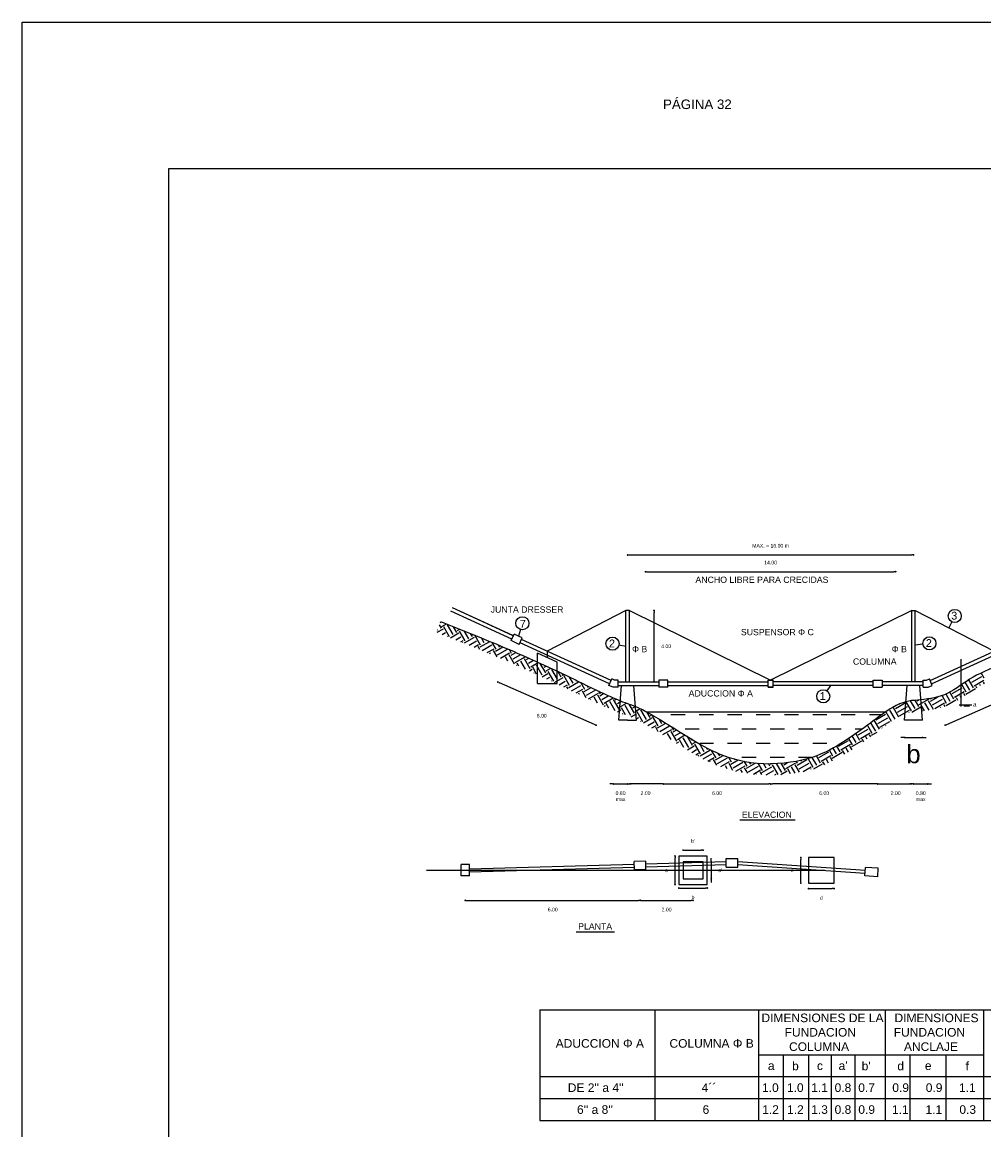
# Model space of a CAD drawing. Header units: metres. Extents: x 2644 to 4131, y 3282 to 4383.
# Tile 12 of 53: x 2880 to 2893, y 4368 to 4383. Entities that reach past the tile are written whole.
import ezdxf

# ---------------------------------------------------------------- set-up
doc = ezdxf.new("R2010")
doc.units = ezdxf.units.M
doc.layers.add('Dibujo', color=7, linetype='Continuous')
doc.styles.get("Standard").update_dxf_attribs({"font": 'arial.ttf'})
doc.dimstyles.new('gestion', dxfattribs={"dimscale": 0, "dimtxt": 0.025, "dimasz": 0.025, "dimexe": 0.02, "dimexo": 0.07, "dimgap": 0.01, "dimtad": 2, "dimtih": 1, "dimtoh": 1, "dimzin": 0, "dimdsep": 46, "dimtxsty": 'Standard', "dimblk": 'DOT', "dimcen": 0, "dimse1": 1, "dimse2": 1, "dimadec": 0, "dimazin": 0, "dimtm": 1e-09, "dimtfac": 1, "dimtix": 1, "dimtmove": 1, "dimatfit": 0, "dimldrblk": 'DOTSMALL', "dimfxl": 1, "dimtolj": 1, "dimtzin": 0, "dimarcsym": 2})

# ---------------------------------------------------------------- blocks, each defined once
blk = doc.blocks.new('_Dot')
at = {"color": 0, "linetype": 'ByBlock', "lineweight": -2}
blk.add_line((-0.5, 0), (-1, 0), dxfattribs=at)
at = {"color": 0, "linetype": 'ByBlock', "const_width": 0.5}
blk.add_lwpolyline([(-0.25, 0, 1), (0.25, 0, 1)], format="xyb", close=True, dxfattribs=at)
blk = doc.blocks.new('*D427')
at = {"color": 0, "lineweight": -2, "transparency": 16777216}
blk.add_line((2887.681, 4373.378), (2886.386, 4373.946), dxfattribs=at)
at = {"layer": 'Defpoints', "color": 0, "transparency": 16777216}
for p in [(2886.6, 4374.495), (2886.363, 4373.956), (2887.94, 4373.908)]:
    blk.add_point(p, dxfattribs=at)
at = {"color": 0, "lineweight": -2, "transparency": 16777216, "xscale": 0.025, "yscale": 0.025, "zscale": 0.025}
for p, rotation in [((2886.363, 4373.956), 156.3252621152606), ((2887.703, 4373.368), 336.3252621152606)]:
    blk.add_blockref('_Dot', p, dxfattribs=dict(at, rotation=rotation))
at = {"color": 0, "transparency": 16777216, "insert": (2886.961, 4373.496), "char_height": 0.05, "attachment_point": 5}
blk.add_mtext('\\A1;6.00', dxfattribs=at)
blk = doc.blocks.new('_DotSmall')
at = {"color": 0, "linetype": 'ByBlock', "const_width": 0.5}
blk.add_lwpolyline([(-0.0625, 0, 1), (0.0625, 0, 1)], format="xyb", close=True, dxfattribs=at)
blk = doc.blocks.new('*D428')
at = {"color": 0, "lineweight": -2, "transparency": 16777216}
blk.add_line((2888.495, 4373.982), (2888.495, 4374.907), dxfattribs=at)
at = {"layer": 'Defpoints', "color": 0, "transparency": 16777216}
for p in [(2888.16, 4374.932), (2888.495, 4374.932), (2888.16, 4373.957)]:
    blk.add_point(p, dxfattribs=at)
at = {"color": 0, "lineweight": -2, "transparency": 16777216, "xscale": 0.025, "yscale": 0.025, "zscale": 0.025}
for p, rotation in [((2888.495, 4374.932), 90), ((2888.495, 4373.957), 270)]:
    blk.add_blockref('_Dot', p, dxfattribs=dict(at, rotation=rotation))
at = {"color": 0, "transparency": 16777216, "insert": (2888.661, 4374.444), "char_height": 0.05, "attachment_point": 5}
blk.add_mtext('\\A1;4.00', dxfattribs=at)
blk = doc.blocks.new('*D656')
at = {"color": 0, "lineweight": -2, "transparency": 16777216}
blk.add_line((2888.648, 4372.564), (2890.062, 4372.564), dxfattribs=at)
at = {"layer": 'Defpoints', "color": 0, "transparency": 16777216}
for p in [(2888.623, 4373.884), (2890.087, 4373.884), (2890.087, 4372.564)]:
    blk.add_point(p, dxfattribs=at)
at = {"color": 0, "lineweight": -2, "transparency": 16777216, "xscale": 0.025, "yscale": 0.025, "zscale": 0.025, "rotation": 180}
blk.add_blockref('_Dot', (2888.623, 4372.564), dxfattribs=at)
at = {"color": 0, "lineweight": -2, "transparency": 16777216, "xscale": 0.025, "yscale": 0.025, "zscale": 0.025}
blk.add_blockref('_Dot', (2890.087, 4372.564), dxfattribs=at)
at = {"color": 0, "transparency": 16777216, "insert": (2889.355, 4372.439), "char_height": 0.05, "attachment_point": 5}
blk.add_mtext('\\A1;6.00', dxfattribs=at)
blk = doc.blocks.new('*D657')
at = {"color": 0, "lineweight": -2, "transparency": 16777216}
blk.add_line((2888.598, 4372.564), (2888.16, 4372.564), dxfattribs=at)
at = {"layer": 'Defpoints', "color": 0, "transparency": 16777216}
for p in [(2888.135, 4373.908), (2888.623, 4373.884), (2888.135, 4372.564)]:
    blk.add_point(p, dxfattribs=at)
at = {"color": 0, "lineweight": -2, "transparency": 16777216, "xscale": 0.025, "yscale": 0.025, "zscale": 0.025, "rotation": 180}
blk.add_blockref('_Dot', (2888.135, 4372.564), dxfattribs=at)
at = {"color": 0, "lineweight": -2, "transparency": 16777216, "xscale": 0.025, "yscale": 0.025, "zscale": 0.025}
blk.add_blockref('_Dot', (2888.623, 4372.564), dxfattribs=at)
at = {"color": 0, "transparency": 16777216, "insert": (2888.379, 4372.439), "char_height": 0.05, "attachment_point": 5}
blk.add_mtext('\\A1;2.00', dxfattribs=at)
blk = doc.blocks.new('*D435')
at = {"color": 0, "lineweight": -2, "transparency": 16777216}
blk.add_line((2892.494, 4373.378), (2893.788, 4373.946), dxfattribs=at)
at = {"layer": 'Defpoints', "color": 0, "transparency": 16777216}
for p in [(2893.575, 4374.495), (2893.811, 4373.956), (2892.234, 4373.908)]:
    blk.add_point(p, dxfattribs=at)
at = {"color": 0, "lineweight": -2, "transparency": 16777216, "xscale": 0.025, "yscale": 0.025, "zscale": 0.025}
for p, rotation in [((2893.811, 4373.956), 23.67473788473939), ((2892.471, 4373.368), 203.6747378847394)]:
    blk.add_blockref('_Dot', p, dxfattribs=dict(at, rotation=rotation))
at = {"color": 0, "transparency": 16777216, "insert": (2893.214, 4373.496), "char_height": 0.05, "attachment_point": 5}
blk.add_mtext('\\A1;6.00', dxfattribs=at)
blk = doc.blocks.new('*D658')
at = {"color": 0, "lineweight": -2, "transparency": 16777216}
blk.add_line((2891.526, 4372.564), (2890.112, 4372.564), dxfattribs=at)
at = {"layer": 'Defpoints', "color": 0, "transparency": 16777216}
for p in [(2890.087, 4373.884), (2891.551, 4373.884), (2890.087, 4372.564)]:
    blk.add_point(p, dxfattribs=at)
at = {"color": 0, "lineweight": -2, "transparency": 16777216, "xscale": 0.025, "yscale": 0.025, "zscale": 0.025, "rotation": 180}
blk.add_blockref('_Dot', (2890.087, 4372.564), dxfattribs=at)
at = {"color": 0, "lineweight": -2, "transparency": 16777216, "xscale": 0.025, "yscale": 0.025, "zscale": 0.025}
blk.add_blockref('_Dot', (2891.551, 4372.564), dxfattribs=at)
at = {"color": 0, "transparency": 16777216, "insert": (2890.819, 4372.439), "char_height": 0.05, "attachment_point": 5}
blk.add_mtext('\\A1;6.00', dxfattribs=at)
blk = doc.blocks.new('*D659')
at = {"color": 0, "lineweight": -2, "transparency": 16777216}
blk.add_line((2891.576, 4372.564), (2892.014, 4372.564), dxfattribs=at)
at = {"layer": 'Defpoints', "color": 0, "transparency": 16777216}
for p in [(2891.551, 4373.884), (2892.039, 4373.908), (2892.039, 4372.564)]:
    blk.add_point(p, dxfattribs=at)
at = {"color": 0, "lineweight": -2, "transparency": 16777216, "xscale": 0.025, "yscale": 0.025, "zscale": 0.025, "rotation": 180}
blk.add_blockref('_Dot', (2891.551, 4372.564), dxfattribs=at)
at = {"color": 0, "lineweight": -2, "transparency": 16777216, "xscale": 0.025, "yscale": 0.025, "zscale": 0.025}
blk.add_blockref('_Dot', (2892.039, 4372.564), dxfattribs=at)
at = {"color": 0, "transparency": 16777216, "insert": (2891.795, 4372.439), "char_height": 0.05, "attachment_point": 5}
blk.add_mtext('\\A1;2.00', dxfattribs=at)
blk = doc.blocks.new('*D436')
at = {"color": 0, "lineweight": -2, "transparency": 16777216}
for p, q in [((2892.014, 4372.564), (2891.989, 4372.564)), ((2892.039, 4372.564), (2892.234, 4372.564)), ((2892.259, 4372.564), (2892.284, 4372.564))]:
    blk.add_line(p, q, dxfattribs=at)
at = {"layer": 'Defpoints', "color": 0, "transparency": 16777216}
for p in [(2892.039, 4373.908), (2892.234, 4373.908), (2892.234, 4372.564)]:
    blk.add_point(p, dxfattribs=at)
at = {"color": 0, "lineweight": -2, "transparency": 16777216, "xscale": 0.025, "yscale": 0.025, "zscale": 0.025}
blk.add_blockref('_Dot', (2892.039, 4372.564), dxfattribs=at)
at = {"color": 0, "lineweight": -2, "transparency": 16777216, "xscale": 0.025, "yscale": 0.025, "zscale": 0.025, "rotation": 180}
blk.add_blockref('_Dot', (2892.234, 4372.564), dxfattribs=at)
at = {"color": 0, "transparency": 16777216, "insert": (2892.137, 4372.397), "char_height": 0.05, "attachment_point": 5}
blk.add_mtext('\\A1;0.80 \\Pmax', dxfattribs=at)
blk = doc.blocks.new('*D437')
at = {"color": 0, "lineweight": -2, "transparency": 16777216}
blk.add_line((2888.404, 4375.462), (2891.77, 4375.462), dxfattribs=at)
at = {"layer": 'Defpoints', "color": 0, "transparency": 16777216}
for p in [(2891.795, 4375.462), (2888.379, 4373.884), (2891.795, 4373.884)]:
    blk.add_point(p, dxfattribs=at)
at = {"color": 0, "lineweight": -2, "transparency": 16777216, "xscale": 0.025, "yscale": 0.025, "zscale": 0.025, "rotation": 180}
blk.add_blockref('_Dot', (2888.379, 4375.462), dxfattribs=at)
at = {"color": 0, "lineweight": -2, "transparency": 16777216, "xscale": 0.025, "yscale": 0.025, "zscale": 0.025}
blk.add_blockref('_Dot', (2891.795, 4375.462), dxfattribs=at)
at = {"color": 0, "transparency": 16777216, "insert": (2890.087, 4375.587), "char_height": 0.05, "attachment_point": 5}
blk.add_mtext('\\A1;14.00', dxfattribs=at)
blk = doc.blocks.new('*D660')
at = {"color": 0, "lineweight": -2, "transparency": 16777216}
blk.add_line((2888.16, 4375.691), (2892.014, 4375.691), dxfattribs=at)
at = {"layer": 'Defpoints', "color": 0, "transparency": 16777216}
for p in [(2892.039, 4375.691), (2888.135, 4374.932), (2892.039, 4374.932)]:
    blk.add_point(p, dxfattribs=at)
at = {"color": 0, "lineweight": -2, "transparency": 16777216, "xscale": 0.025, "yscale": 0.025, "zscale": 0.025, "rotation": 180}
blk.add_blockref('_Dot', (2888.135, 4375.691), dxfattribs=at)
at = {"color": 0, "lineweight": -2, "transparency": 16777216, "xscale": 0.025, "yscale": 0.025, "zscale": 0.025}
blk.add_blockref('_Dot', (2892.039, 4375.691), dxfattribs=at)
at = {"color": 0, "transparency": 16777216, "insert": (2890.087, 4375.817), "char_height": 0.05, "attachment_point": 5}
blk.add_mtext('\\A1;MAX. = 16.00 m', dxfattribs=at)
blk = doc.blocks.new('*D438')
at = {"color": 0, "lineweight": -2, "transparency": 16777216}
for p, q in [((2887.915, 4372.564), (2887.89, 4372.564)), ((2887.94, 4372.564), (2888.135, 4372.564)), ((2888.16, 4372.564), (2888.185, 4372.564))]:
    blk.add_line(p, q, dxfattribs=at)
at = {"layer": 'Defpoints', "color": 0, "transparency": 16777216}
for p in [(2887.94, 4373.908), (2888.135, 4373.908), (2888.135, 4372.564)]:
    blk.add_point(p, dxfattribs=at)
at = {"color": 0, "lineweight": -2, "transparency": 16777216, "xscale": 0.025, "yscale": 0.025, "zscale": 0.025}
blk.add_blockref('_Dot', (2887.94, 4372.564), dxfattribs=at)
at = {"color": 0, "lineweight": -2, "transparency": 16777216, "xscale": 0.025, "yscale": 0.025, "zscale": 0.025, "rotation": 180}
blk.add_blockref('_Dot', (2888.135, 4372.564), dxfattribs=at)
at = {"color": 0, "transparency": 16777216, "insert": (2888.038, 4372.397), "char_height": 0.05, "attachment_point": 5}
blk.add_mtext('\\A1;0.80 \\Pmax', dxfattribs=at)
blk = doc.blocks.new('*D439')
at = {"color": 0, "lineweight": -2, "transparency": 16777216}
blk.add_line((2888.859, 4371.143), (2889.198, 4371.143), dxfattribs=at)
at = {"layer": 'Defpoints', "color": 0, "transparency": 16777216}
for p in [(2888.834, 4371.243), (2889.223, 4371.243), (2889.223, 4371.143)]:
    blk.add_point(p, dxfattribs=at)
at = {"color": 0, "lineweight": -2, "transparency": 16777216, "xscale": 0.025, "yscale": 0.025, "zscale": 0.025, "rotation": 180}
blk.add_blockref('_Dot', (2888.834, 4371.143), dxfattribs=at)
at = {"color": 0, "lineweight": -2, "transparency": 16777216, "xscale": 0.025, "yscale": 0.025, "zscale": 0.025}
blk.add_blockref('_Dot', (2889.223, 4371.143), dxfattribs=at)
at = {"color": 0, "transparency": 16777216, "insert": (2889.028, 4371.017), "char_height": 0.05, "attachment_point": 5}
blk.add_mtext('\\A1;b', dxfattribs=at)
blk = doc.blocks.new('*D440')
at = {"color": 0, "lineweight": -2, "transparency": 16777216}
blk.add_line((2888.782, 4371.216), (2888.782, 4371.555), dxfattribs=at)
at = {"layer": 'Defpoints', "color": 0, "transparency": 16777216}
for p in [(2888.782, 4371.58), (2888.917, 4371.58), (2888.917, 4371.191)]:
    blk.add_point(p, dxfattribs=at)
at = {"color": 0, "lineweight": -2, "transparency": 16777216, "xscale": 0.025, "yscale": 0.025, "zscale": 0.025}
for p, rotation in [((2888.782, 4371.58), 90), ((2888.782, 4371.191), 270)]:
    blk.add_blockref('_Dot', p, dxfattribs=dict(at, rotation=rotation))
at = {"color": 0, "transparency": 16777216, "insert": (2888.665, 4371.385), "char_height": 0.05, "attachment_point": 5}
blk.add_mtext('\\A1;a', dxfattribs=at)
blk = doc.blocks.new('*D441')
at = {"color": 0, "lineweight": -2, "transparency": 16777216}
for p, q in [((2889.277, 4371.527), (2889.277, 4371.552)), ((2889.277, 4371.502), (2889.277, 4371.269)), ((2889.277, 4371.244), (2889.277, 4371.219))]:
    blk.add_line(p, q, dxfattribs=at)
at = {"layer": 'Defpoints', "color": 0, "transparency": 16777216}
for p in [(2889.085, 4371.502), (2889.085, 4371.269), (2889.277, 4371.269)]:
    blk.add_point(p, dxfattribs=at)
at = {"color": 0, "lineweight": -2, "transparency": 16777216, "xscale": 0.025, "yscale": 0.025, "zscale": 0.025}
for p, rotation in [((2889.277, 4371.502), 270), ((2889.277, 4371.269), 90)]:
    blk.add_blockref('_Dot', p, dxfattribs=dict(at, rotation=rotation))
at = {"color": 0, "transparency": 16777216, "insert": (2889.4, 4371.385), "char_height": 0.05, "attachment_point": 5}
blk.add_mtext("\\A1;a'", dxfattribs=at)
blk = doc.blocks.new('*D442')
at = {"color": 0, "lineweight": -2, "transparency": 16777216}
blk.add_line((2885.942, 4370.975), (2888.282, 4370.975), dxfattribs=at)
at = {"layer": 'Defpoints', "color": 0, "transparency": 16777216}
for p in [(2888.307, 4371.392), (2885.917, 4371.308), (2888.307, 4370.975)]:
    blk.add_point(p, dxfattribs=at)
at = {"color": 0, "lineweight": -2, "transparency": 16777216, "xscale": 0.025, "yscale": 0.025, "zscale": 0.025, "rotation": 180}
blk.add_blockref('_Dot', (2885.917, 4370.975), dxfattribs=at)
at = {"color": 0, "lineweight": -2, "transparency": 16777216, "xscale": 0.025, "yscale": 0.025, "zscale": 0.025}
blk.add_blockref('_Dot', (2888.307, 4370.975), dxfattribs=at)
at = {"color": 0, "transparency": 16777216, "insert": (2887.112, 4370.849), "char_height": 0.05, "attachment_point": 5}
blk.add_mtext('\\A1;6.00', dxfattribs=at)
blk = doc.blocks.new('*D443')
at = {"color": 0, "lineweight": -2, "transparency": 16777216}
blk.add_line((2888.332, 4370.975), (2889.003, 4370.975), dxfattribs=at)
at = {"layer": 'Defpoints', "color": 0, "transparency": 16777216}
for p in [(2889.028, 4371.269), (2888.307, 4370.975), (2889.028, 4370.975)]:
    blk.add_point(p, dxfattribs=at)
at = {"color": 0, "lineweight": -2, "transparency": 16777216, "xscale": 0.025, "yscale": 0.025, "zscale": 0.025, "rotation": 180}
blk.add_blockref('_Dot', (2888.307, 4370.975), dxfattribs=at)
at = {"color": 0, "lineweight": -2, "transparency": 16777216, "xscale": 0.025, "yscale": 0.025, "zscale": 0.025}
blk.add_blockref('_Dot', (2889.028, 4370.975), dxfattribs=at)
at = {"color": 0, "transparency": 16777216, "insert": (2888.667, 4370.849), "char_height": 0.05, "attachment_point": 5}
blk.add_mtext('\\A1;2.00', dxfattribs=at)
blk = doc.blocks.new('*D661')
at = {"color": 0, "lineweight": -2, "transparency": 16777216}
blk.add_line((2890.63, 4371.135), (2890.93, 4371.135), dxfattribs=at)
at = {"layer": 'Defpoints', "color": 0, "transparency": 16777216}
for p in [(2890.605, 4371.21), (2890.955, 4371.21), (2890.955, 4371.135)]:
    blk.add_point(p, dxfattribs=at)
at = {"color": 0, "lineweight": -2, "transparency": 16777216, "xscale": 0.025, "yscale": 0.025, "zscale": 0.025, "rotation": 180}
blk.add_blockref('_Dot', (2890.605, 4371.135), dxfattribs=at)
at = {"color": 0, "lineweight": -2, "transparency": 16777216, "xscale": 0.025, "yscale": 0.025, "zscale": 0.025}
blk.add_blockref('_Dot', (2890.955, 4371.135), dxfattribs=at)
at = {"color": 0, "transparency": 16777216, "insert": (2890.78, 4371.01), "char_height": 0.05, "attachment_point": 5}
blk.add_mtext('\\A1;d ', dxfattribs=at)
blk = doc.blocks.new('*D662')
at = {"color": 0, "lineweight": -2, "transparency": 16777216}
blk.add_line((2890.5, 4371.235), (2890.5, 4371.535), dxfattribs=at)
at = {"layer": 'Defpoints', "color": 0, "transparency": 16777216}
for p in [(2890.5, 4371.56), (2890.605, 4371.56), (2890.605, 4371.21)]:
    blk.add_point(p, dxfattribs=at)
at = {"color": 0, "lineweight": -2, "transparency": 16777216, "xscale": 0.025, "yscale": 0.025, "zscale": 0.025}
for p, rotation in [((2890.5, 4371.56), 90), ((2890.5, 4371.21), 270)]:
    blk.add_blockref('_Dot', p, dxfattribs=dict(at, rotation=rotation))
at = {"color": 0, "transparency": 16777216, "insert": (2890.383, 4371.385), "char_height": 0.05, "attachment_point": 5}
blk.add_mtext('\\A1;e', dxfattribs=at)
blk = doc.blocks.new('*D663')
at = {"color": 0, "lineweight": -2, "transparency": 16777216}
for p, q in [((2891.892, 4373.198), (2891.867, 4373.198)), ((2891.917, 4373.198), (2892.161, 4373.198)), ((2892.186, 4373.198), (2892.211, 4373.198))]:
    blk.add_line(p, q, dxfattribs=at)
at = {"layer": 'Defpoints', "color": 0, "transparency": 16777216}
for p in [(2891.917, 4373.435), (2892.161, 4373.435), (2892.161, 4373.198)]:
    blk.add_point(p, dxfattribs=at)
at = {"color": 0, "lineweight": -2, "transparency": 16777216, "xscale": 0.025, "yscale": 0.025, "zscale": 0.025}
blk.add_blockref('_Dot', (2891.917, 4373.198), dxfattribs=at)
at = {"color": 0, "lineweight": -2, "transparency": 16777216, "xscale": 0.025, "yscale": 0.025, "zscale": 0.025, "rotation": 180}
blk.add_blockref('_Dot', (2892.161, 4373.198), dxfattribs=at)
at = {"color": 0, "transparency": 16777216, "insert": (2892.039, 4372.971), "char_height": 0.25, "attachment_point": 5}
blk.add_mtext('\\A1;b', dxfattribs=at)
blk = doc.blocks.new('*D444')
at = {"color": 0, "lineweight": -2, "transparency": 16777216}
blk.add_line((2888.917, 4371.661), (2889.139, 4371.661), dxfattribs=at)
at = {"layer": 'Defpoints', "color": 0, "transparency": 16777216}
for p in [(2889.164, 4371.661), (2888.892, 4371.502), (2889.164, 4371.502)]:
    blk.add_point(p, dxfattribs=at)
at = {"color": 0, "lineweight": -2, "transparency": 16777216, "xscale": 0.025, "yscale": 0.025, "zscale": 0.025, "rotation": 180}
blk.add_blockref('_Dot', (2888.892, 4371.661), dxfattribs=at)
at = {"color": 0, "lineweight": -2, "transparency": 16777216, "xscale": 0.025, "yscale": 0.025, "zscale": 0.025}
blk.add_blockref('_Dot', (2889.164, 4371.661), dxfattribs=at)
at = {"color": 0, "transparency": 16777216, "insert": (2889.028, 4371.786), "char_height": 0.05, "attachment_point": 5}
blk.add_mtext("\\A1;b'", dxfattribs=at)

msp = doc.modelspace()

# ---------------------------------------------------------------- hatches: boundary and pattern name
h = msp.add_hatch()
h.set_pattern_fill('EARTH', color=256, scale=0.024398, angle=30)
h.set_pattern_definition([(30, (1649.30422, 2979.35056), (0.056707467, 0.211635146), [0.15492768, -0.15492768]), (30, (1649.27517, 2979.40088), (0.056707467, 0.211635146), [0.15492768, -0.15492768]), (30, (1649.24612, 2979.45119), (0.056707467, 0.211635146), [0.15492768, -0.15492768]), (120, (1649.25321, 2979.47764), (-0.211635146, 0.056707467), [0.15492768, -0.15492768]), (120, (1649.30353, 2979.5067), (-0.211635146, 0.056707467), [0.15492768, -0.15492768]), (120, (1649.35384, 2979.53574), (-0.211635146, 0.056707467), [0.15492768, -0.15492768])])
edge = h.paths.add_edge_path()
edge.add_spline(control_points=[(2886.903, 4374.228), (2886.707, 4374.318), (2886.444, 4374.438), (2885.581, 4374.782)], knot_values=[0, 0, 0, 0, 0.98283, 0.98283, 0.98283, 0.98283], degree=3, periodic=0)
edge.add_line((2885.581, 4374.782), (2885.524, 4374.639))
edge.add_spline(control_points=[(2885.524, 4374.639), (2885.7, 4374.568), (2885.852, 4374.507), (2886.243, 4374.348), (2886.422, 4374.273), (2886.653, 4374.172), (2886.726, 4374.139), (2886.83, 4374.092), (2886.868, 4374.074), (2886.903, 4374.058)], knot_values=[0, 0, 0, 0, 0.201117, 0.201117, 0.60335, 0.60335, 0.903582, 0.903582, 1.094317, 1.094317, 1.094317, 1.094317], degree=3, periodic=0)
edge.add_line((2886.903, 4374.058), (2886.903, 4374.228))
edge = h.paths.add_edge_path()
edge.add_spline(control_points=[(2887.17, 4374.104), (2887.092, 4374.14), (2887.007, 4374.18), (2886.906, 4374.226), (2886.903, 4374.228)], knot_values=[0.98283, 0.98283, 0.98283, 0.98283, 1.47315, 1.49032, 1.49032, 1.49032, 1.49032], degree=3, periodic=0)
edge.add_line((2886.903, 4374.228), (2886.903, 4374.058))
edge.add_spline(control_points=[(2886.903, 4374.058), (2886.92, 4374.05), (2886.936, 4374.042), (2887.003, 4374.012), (2887.049, 4373.99), (2887.119, 4373.958), (2887.144, 4373.946), (2887.168, 4373.934)], knot_values=[1.094317, 1.094317, 1.094317, 1.094317, 1.18533, 1.18533, 1.467079, 1.467079, 1.627629, 1.627629, 1.627629, 1.627629], degree=3, periodic=0)
edge.add_line((2887.168, 4373.934), (2887.17, 4373.934))
edge.add_line((2887.17, 4373.934), (2887.17, 4374.104))
edge = h.paths.add_edge_path()
edge.add_spline(control_points=[(2888.034, 4373.7), (2887.985, 4373.719), (2887.841, 4373.779), (2887.472, 4373.962), (2887.25, 4374.066), (2887.17, 4374.104)], knot_values=[1.49032, 1.49032, 1.49032, 1.49032, 2.105124, 3.105124, 3.614804, 3.614804, 3.614804, 3.614804], degree=3, periodic=0)
edge.add_line((2887.17, 4374.104), (2887.17, 4373.934))
edge.add_spline(control_points=[(2887.168, 4373.934), (2887.23, 4373.906), (2887.289, 4373.877), (2887.426, 4373.811), (2887.504, 4373.773), (2887.651, 4373.702), (2887.72, 4373.669), (2887.884, 4373.593), (2887.955, 4373.564), (2888.021, 4373.54)], knot_values=[1.627629, 1.627629, 1.627629, 1.627629, 2.030577, 2.030577, 2.504977, 2.504977, 2.968894, 2.968894, 3.791405, 3.791405, 3.791405, 3.791405], degree=3, periodic=0)
edge.add_line((2888.021, 4373.54), (2888.034, 4373.7))
edge = h.paths.add_edge_path()
edge.add_spline(control_points=[(2888.243, 4373.621), (2888.198, 4373.64), (2888.128, 4373.665), (2888.065, 4373.688), (2888.034, 4373.7)], knot_values=[3.614804, 3.614804, 3.614804, 3.614804, 4.075455, 4.460651, 4.460651, 4.460651, 4.460651], degree=3, periodic=0)
edge.add_line((2888.034, 4373.7), (2888.021, 4373.54))
edge.add_spline(control_points=[(2888.021, 4373.54), (2888.034, 4373.535), (2888.046, 4373.531), (2888.119, 4373.504), (2888.175, 4373.485), (2888.257, 4373.446)], knot_values=[3.791405, 3.791405, 3.791405, 3.791405, 3.9438, 3.9438, 4.713507, 4.713507, 4.713507, 4.713507], degree=3, periodic=0)
edge.add_line((2888.257, 4373.446), (2888.243, 4373.621))
edge = h.paths.add_edge_path()
edge.add_spline(control_points=[(2890.087, 4372.841), (2889.566, 4372.845), (2888.95, 4373.206), (2888.559, 4373.459), (2888.408, 4373.541), (2888.396, 4373.548)], knot_values=[4.910036, 4.910036, 4.910036, 4.910036, 5.799813, 6.799813, 6.889777, 6.889777, 6.889777, 6.889777], degree=3, periodic=0)
edge.add_spline(control_points=[(2888.396, 4373.548), (2888.336, 4373.58), (2888.287, 4373.603), (2888.243, 4373.621)], knot_values=[4.460651, 4.460651, 4.460651, 4.460651, 4.910036, 4.910036, 4.910036, 4.910036], degree=3, periodic=0)
edge.add_line((2888.243, 4373.621), (2888.257, 4373.446))
edge.add_spline(control_points=[(2888.257, 4373.446), (2888.278, 4373.435), (2888.302, 4373.424), (2888.374, 4373.385), (2888.428, 4373.353), (2888.556, 4373.276), (2888.629, 4373.231), (2888.786, 4373.133), (2888.869, 4373.082), (2889.089, 4372.948), (2889.246, 4372.854), (2889.625, 4372.728), (2889.833, 4372.689), (2890.086, 4372.687)], knot_values=[4.713507, 4.713507, 4.713507, 4.713507, 4.918707, 4.918707, 5.28958, 5.28958, 5.660453, 5.660453, 6.001305, 6.001305, 6.482943, 6.482943, 6.889777, 6.889777, 6.889777, 6.889777], degree=3, periodic=0)
edge.add_spline(control_points=[(2890.086, 4372.687), (2890.086, 4372.687), (2890.087, 4372.687), (2890.087, 4372.687)], knot_values=[6.889777, 6.889777, 6.889777, 6.889777, 6.890391, 6.890391, 6.890391, 6.890391], degree=3, periodic=0)
edge.add_spline(control_points=[(2890.087, 4372.687), (2890.088, 4372.687), (2890.088, 4372.687), (2890.088, 4372.687)], knot_values=[6.889777, 6.889777, 6.889777, 6.889777, 6.890391, 6.890391, 6.890391, 6.890391], degree=3, periodic=0)
edge.add_spline(control_points=[(2890.088, 4372.687), (2890.347, 4372.689), (2890.559, 4372.73), (2890.933, 4372.861), (2891.087, 4372.956), (2891.344, 4373.128), (2891.457, 4373.21), (2891.652, 4373.353), (2891.734, 4373.414), (2891.851, 4373.488), (2891.89, 4373.508), (2891.924, 4373.521)], knot_values=[4.697839, 4.697839, 4.697839, 4.697839, 5.113252, 5.113252, 5.579361, 5.579361, 6.045469, 6.045469, 6.511578, 6.511578, 6.889777, 6.889777, 6.889777, 6.889777], degree=3, periodic=0)
edge.add_line((2891.924, 4373.521), (2891.937, 4373.687))
edge.add_spline(control_points=[(2891.937, 4373.687), (2891.882, 4373.673), (2891.801, 4373.641), (2891.692, 4373.57), (2891.66, 4373.548)], knot_values=[4.492662, 4.492662, 4.492662, 4.492662, 5, 5.192177, 5.192177, 5.192177, 5.192177], degree=3, periodic=0)
edge.add_spline(control_points=[(2891.66, 4373.548), (2891.525, 4373.455), (2891.162, 4373.169), (2890.608, 4372.845), (2890.087, 4372.841)], knot_values=[5.192177, 5.192177, 5.192177, 5.192177, 6, 6.889777, 6.889777, 6.889777, 6.889777], degree=3, periodic=0)
edge = h.paths.add_edge_path()
edge.add_spline(control_points=[(2892.139, 4373.714), (2892.124, 4373.713), (2892.052, 4373.706), (2891.99, 4373.7), (2891.937, 4373.687)], knot_values=[3.868381, 3.868381, 3.868381, 3.868381, 4, 4.492662, 4.492662, 4.492662, 4.492662], degree=3, periodic=0)
edge.add_line((2891.937, 4373.687), (2891.924, 4373.521))
edge.add_spline(control_points=[(2891.924, 4373.521), (2891.931, 4373.524), (2891.939, 4373.527), (2891.984, 4373.542), (2892.018, 4373.547), (2892.089, 4373.555), (2892.119, 4373.557), (2892.151, 4373.56)], knot_values=[3.87708, 3.87708, 3.87708, 3.87708, 3.964989, 3.964989, 4.431098, 4.431098, 4.697839, 4.697839, 4.697839, 4.697839], degree=3, periodic=0)
edge.add_line((2892.151, 4373.56), (2892.139, 4373.714))
edge = h.paths.add_edge_path()
edge.add_spline(control_points=[(2892.151, 4373.56), (2892.163, 4373.562), (2892.174, 4373.563), (2892.251, 4373.571), (2892.324, 4373.581), (2892.437, 4373.61), (2892.476, 4373.622), (2892.552, 4373.653), (2892.588, 4373.671), (2892.67, 4373.718), (2892.715, 4373.747), (2892.798, 4373.804), (2892.838, 4373.831), (2892.917, 4373.881), (2892.957, 4373.904), (2893.008, 4373.93), (2893.012, 4373.932), (2893.017, 4373.934)], knot_values=[1.63255, 1.63255, 1.63255, 1.63255, 1.725184, 1.725184, 2.238547, 2.238547, 2.495228, 2.495228, 2.75191, 2.75191, 3.122028, 3.122028, 3.482208, 3.482208, 3.842388, 3.842388, 3.87708, 3.87708, 3.87708, 3.87708], degree=3, periodic=0)
edge.add_line((2893.017, 4373.934), (2893.005, 4373.934))
edge.add_line((2893.005, 4373.934), (2893.005, 4374.1))
edge.add_spline(control_points=[(2893.005, 4374.1), (2892.929, 4374.064), (2892.736, 4373.96), (2892.491, 4373.758), (2892.241, 4373.724), (2892.139, 4373.714)], knot_values=[1.503808, 1.503808, 1.503808, 1.503808, 2, 3, 3.868381, 3.868381, 3.868381, 3.868381], degree=3, periodic=0)
edge.add_line((2892.139, 4373.714), (2892.151, 4373.56))
h = msp.add_hatch()
h.set_pattern_fill('DASH', color=256, scale=0.060995, angle=180)
h.set_pattern_definition([(180, (1649.30422, 2979.35056), (-0.1936596, -0.1936596), [0.1936596, -0.1936596])])
edge = h.paths.add_edge_path()
edge.add_spline(control_points=[(2888.52, 4373.548), (2888.637, 4373.46), (2888.999, 4373.177), (2889.566, 4372.845), (2890.087, 4372.841)], knot_values=[5.149842, 5.149842, 5.149842, 5.149842, 6, 6.889777, 6.889777, 6.889777, 6.889777], degree=3, periodic=0)
edge.add_spline(control_points=[(2890.087, 4372.841), (2890.608, 4372.845), (2891.177, 4373.178), (2891.529, 4373.45), (2891.661, 4373.548)], knot_values=[5.146252, 5.146252, 5.146252, 5.146252, 6.036029, 6.889777, 6.889777, 6.889777, 6.889777], degree=3, periodic=0)
edge.add_line((2891.661, 4373.548), (2888.52, 4373.548))

# ---------------------------------------------------------------- linework, layer by layer
for p, q in [((2886.554, 4374.543), (2885.722, 4374.924)), ((2886.565, 4374.591), (2885.742, 4374.968)), ((2886.573, 4374.588), (2885.742, 4374.968)), ((2888.111, 4374.932), (2887.036, 4374.376)), ((2888.111, 4373.957), (2888.111, 4374.932)), ((2888.16, 4374.932), (2888.111, 4374.932)), ((2888.16, 4373.957), (2888.16, 4374.932)), ((2888.16, 4373.957), (2888.16, 4374.932)), ((2888.16, 4374.932), (2890.087, 4373.981)), ((2892.015, 4374.932), (2890.087, 4373.981)), ((2892.015, 4373.957), (2892.015, 4374.932)), ((2892.015, 4373.957), (2892.015, 4374.932)), ((2892.015, 4374.932), (2892.063, 4374.932)), ((2892.063, 4373.957), (2892.063, 4374.932)), ((2892.063, 4374.932), (2893.138, 4374.376)), ((2892.563, 4374.777), (2892.523, 4374.694)), ((2886.544, 4374.521), (2886.583, 4374.61)), ((2886.694, 4374.559), (2886.583, 4374.61)), ((2886.67, 4374.672), (2886.642, 4374.583)), ((2886.655, 4374.47), (2886.694, 4374.559)), ((2887.909, 4373.976), (2886.684, 4374.537)), ((2892.266, 4373.976), (2893.49, 4374.537)), ((2886.655, 4374.47), (2886.544, 4374.521)), ((2887.889, 4373.931), (2886.665, 4374.492)), ((2887.889, 4373.931), (2886.665, 4374.492)), ((2886.903, 4374.383), (2886.903, 4374.385)), ((2888.016, 4374.463), (2888.111, 4374.446)), ((2892.167, 4374.473), (2892.063, 4374.459)), ((2892.285, 4373.931), (2893.51, 4374.492)), ((2892.285, 4373.931), (2893.51, 4374.492)), ((2887.17, 4374.226), (2886.903, 4374.348)), ((2886.903, 4373.934), (2886.903, 4374.348)), ((2887.036, 4374.376), (2887.036, 4374.287)), ((2887.17, 4374.314), (2887.17, 4374.314)), ((2892.684, 4374.268), (2892.684, 4373.624)), ((2887.17, 4373.934), (2887.17, 4374.226)), ((2886.903, 4373.934), (2887.17, 4373.934)), ((2887.88, 4373.909), (2887.918, 4373.998)), ((2887.956, 4373.981), (2887.918, 4373.998)), ((2888.005, 4373.981), (2887.956, 4373.981)), ((2888.005, 4373.884), (2888.005, 4373.981)), ((2888.005, 4373.957), (2888.562, 4373.957)), ((2888.684, 4373.981), (2888.562, 4373.981)), ((2888.562, 4373.981), (2888.562, 4373.884)), ((2888.684, 4373.884), (2888.684, 4373.981)), ((2888.684, 4373.957), (2890.052, 4373.957)), ((2890.122, 4373.981), (2890.052, 4373.981)), ((2890.052, 4373.884), (2890.052, 4373.981)), ((2890.052, 4373.884), (2890.052, 4373.981)), ((2890.052, 4373.981), (2890.122, 4373.981)), ((2890.052, 4373.884), (2890.052, 4373.981)), ((2890.052, 4373.981), (2890.122, 4373.981)), ((2890.122, 4373.981), (2890.052, 4373.981)), ((2890.052, 4373.884), (2890.052, 4373.981)), ((2890.122, 4373.884), (2890.122, 4373.981)), ((2890.122, 4373.884), (2890.122, 4373.981)), ((2890.122, 4373.884), (2890.122, 4373.981)), ((2890.122, 4373.884), (2890.122, 4373.981)), ((2891.49, 4373.957), (2890.122, 4373.957)), ((2891.49, 4373.884), (2891.49, 4373.981)), ((2891.49, 4373.981), (2891.612, 4373.981)), ((2891.612, 4373.981), (2891.612, 4373.884)), ((2892.17, 4373.957), (2891.612, 4373.957)), ((2892.17, 4373.884), (2892.17, 4373.981)), ((2892.17, 4373.981), (2892.218, 4373.981)), ((2892.218, 4373.981), (2892.256, 4373.998)), ((2892.295, 4373.909), (2892.256, 4373.998)), ((2887.935, 4373.884), (2887.88, 4373.909)), ((2888.005, 4373.884), (2887.935, 4373.884)), ((2888.005, 4373.908), (2888.562, 4373.908)), ((2888.013, 4373.435), (2888.05, 4373.908)), ((2888.257, 4373.435), (2888.221, 4373.908)), ((2888.684, 4373.884), (2888.562, 4373.884)), ((2888.684, 4373.908), (2890.052, 4373.908)), ((2890.122, 4373.884), (2890.052, 4373.884)), ((2890.052, 4373.884), (2890.122, 4373.884)), ((2890.052, 4373.884), (2890.122, 4373.884)), ((2890.122, 4373.884), (2890.052, 4373.884)), ((2891.49, 4373.908), (2890.122, 4373.908)), ((2890.858, 4373.834), (2890.911, 4373.908)), ((2891.49, 4373.884), (2891.612, 4373.884)), ((2892.17, 4373.908), (2891.612, 4373.908)), ((2891.917, 4373.435), (2891.954, 4373.908)), ((2892.161, 4373.435), (2892.124, 4373.908)), ((2892.17, 4373.884), (2892.239, 4373.884)), ((2892.239, 4373.884), (2892.295, 4373.909)), ((2892.663, 4373.645), (2892.837, 4373.645)), ((2892.725, 4373.63), (2892.804, 4373.63)), ((2888.396, 4373.548), (2891.66, 4373.548)), ((2888.135, 4373.435), (2888.013, 4373.435)), ((2888.135, 4373.435), (2888.257, 4373.435)), ((2892.161, 4373.435), (2891.917, 4373.435)), ((2889.666, 4372.073), (2890.423, 4372.073)), ((2888.381, 4371.51), (2888.226, 4371.506)), ((2888.384, 4371.395), (2888.381, 4371.51)), ((2889.48, 4371.429), (2889.48, 4371.545)), ((2889.48, 4371.545), (2889.641, 4371.545)), ((2889.641, 4371.429), (2889.641, 4371.545)), ((2885.39, 4371.385), (2890.827, 4371.385)), ((2885.974, 4371.463), (2885.861, 4371.463)), ((2885.861, 4371.308), (2885.861, 4371.463)), ((2885.973, 4371.366), (2888.228, 4371.43)), ((2885.974, 4371.308), (2885.974, 4371.463)), ((2885.975, 4371.405), (2888.227, 4371.469)), ((2888.229, 4371.39), (2888.226, 4371.506)), ((2888.384, 4371.395), (2888.229, 4371.39)), ((2888.382, 4371.473), (2889.48, 4371.504)), ((2888.383, 4371.434), (2889.48, 4371.465)), ((2889.48, 4371.429), (2889.641, 4371.429)), ((2889.64, 4371.504), (2891.381, 4371.387)), ((2889.641, 4371.465), (2891.378, 4371.348)), ((2891.375, 4371.31), (2891.383, 4371.425)), ((2891.558, 4371.413), (2891.383, 4371.425)), ((2891.55, 4371.298), (2891.558, 4371.413)), ((2885.974, 4371.308), (2885.861, 4371.308)), ((2891.55, 4371.298), (2891.375, 4371.31)), ((2887.431, 4370.547), (2887.956, 4370.547)), ((2886.937, 4369.481), (2894, 4369.481)), ((2886.937, 4369.481), (2886.937, 4367.969)), ((2888.508, 4369.481), (2888.508, 4367.969)), ((2889.924, 4369.481), (2889.924, 4367.969)), ((2891.65, 4369.481), (2891.65, 4367.969)), ((2892.994, 4369.481), (2892.994, 4367.969)), ((2889.924, 4368.867), (2892.994, 4368.867)), ((2890.259, 4368.867), (2890.259, 4367.969)), ((2890.605, 4368.867), (2890.605, 4367.969)), ((2890.916, 4368.867), (2890.916, 4367.969)), ((2891.239, 4368.867), (2891.239, 4367.969)), ((2891.99, 4368.867), (2891.99, 4367.969)), ((2892.478, 4368.867), (2892.478, 4367.969)), ((2886.937, 4368.568), (2894, 4368.568)), ((2886.937, 4368.268), (2894, 4368.268)), ((2886.937, 4367.969), (2894, 4367.969))]:
    msp.add_line(p, q)
for points in [[(2888.834, 4371.191), (2889.223, 4371.191), (2889.223, 4371.58), (2888.834, 4371.58)], [(2890.605, 4371.21), (2890.955, 4371.21), (2890.955, 4371.56), (2890.605, 4371.56)], [(2888.892, 4371.502), (2888.892, 4371.269), (2889.164, 4371.269), (2889.164, 4371.502)]]:
    msp.add_lwpolyline(points, close=True)
for centre in [(2886.697, 4374.758), (2892.602, 4374.858), (2887.928, 4374.48), (2892.256, 4374.484), (2890.806, 4373.761)]:
    msp.add_circle(centre, 0.0896)
for points in [[(2894.506, 4374.855), (2893.776, 4374.387), (2893.202, 4374.196), (2892.788, 4374.004), (2892.478, 4373.746), (2892.07, 4373.707), (2891.806, 4373.685), (2891.225, 4373.206), (2890.608, 4372.845), (2890.087, 4372.841)], [(2885.581, 4374.782), (2886.46, 4374.432), (2886.973, 4374.196), (2887.387, 4374.004), (2887.908, 4373.746), (2888.114, 4373.669), (2888.379, 4373.576), (2888.95, 4373.206), (2889.566, 4372.845), (2890.087, 4372.841)]]:
    msp.add_open_spline(points, degree=3, knots=[0, 0, 0, 0, 1, 2, 3, 4, 5, 6, 6.889777, 6.889777, 6.889777, 6.889777])
at = {"layer": 'Dibujo', "color": 0, "linetype": 'ByBlock'}
for p, q in [((2879.866, 4382.965), (2900.866, 4382.965)), ((2879.866, 4353.265), (2879.866, 4382.965)), ((2879.866, 4382.965), (2882.866, 4382.965)), ((2879.866, 4382.965), (2882.366, 4382.965)), ((2881.866, 4380.965), (2881.866, 4355.265)), ((2898.866, 4380.965), (2881.866, 4380.965))]:
    msp.add_line(p, q, dxfattribs=at)

# ---------------------------------------------------------------- texts
for s, height, p in [('ANCHO LIBRE PARA CRECIDAS', 0.08539, (2889.061, 4375.31)), ('JUNTA DRESSER', 0.08539, (2886.264, 4374.903)), ('3', 0.107, (2892.553, 4374.808)), ('7', 0.107, (2886.662, 4374.697)), ('SUSPENSOR Φ C', 0.08539, (2889.681, 4374.595)), ('2', 0.107, (2887.879, 4374.429)), ('2', 0.107, (2892.207, 4374.434)), ('Φ B', 0.0854, (2888.195, 4374.363)), ('Φ B', 0.0854, (2891.741, 4374.363)), ('COLUMNA', 0.0854, (2891.211, 4374.193)), ('ADUCCION Φ A', 0.08539, (2888.968, 4373.758)), ('1', 0.107, (2890.757, 4373.711)), ('a', 0.0592, (2892.853, 4373.62)), ('ELEVACION ', 0.0854, (2889.694, 4372.102)), ('PLANTA', 0.0854, (2887.459, 4370.577)), ('DIMENSIONES DE LA', 0.11737, (2889.962, 4369.312)), ('DIMENSIONES', 0.11737, (2891.779, 4369.312)), ('FUNDACION', 0.1174, (2890.278, 4369.115)), ('FUNDACION', 0.1174, (2891.769, 4369.115)), ('ADUCCION Φ A', 0.11737, (2887.152, 4368.963)), ('COLUMNA Φ B', 0.11737, (2888.706, 4368.963)), ('COLUMNA', 0.1174, (2890.339, 4368.919)), ('ANCLAJE', 0.1174, (2891.908, 4368.919)), ('a', 0.117, (2890.05, 4368.659)), ('b', 0.117, (2890.381, 4368.655)), ('c', 0.117, (2890.72, 4368.659)), ("a'", 0.1174, (2891.015, 4368.659)), ("b'", 0.1174, (2891.331, 4368.655)), ('d', 0.117, (2891.818, 4368.655)), ('e', 0.117, (2892.194, 4368.659)), ('f', 0.117, (2892.749, 4368.654)), ("DE 2'' a 4''", 0.11737, (2887.317, 4368.359)), ('4´´', 0.1174, (2889.145, 4368.359)), ('1.0', 0.1174, (2889.97, 4368.359)), ('1.0', 0.1174, (2890.31, 4368.359)), ('1.1', 0.1174, (2890.641, 4368.359)), ('0.8', 0.1174, (2890.961, 4368.359)), ('0.7', 0.1174, (2891.284, 4368.359)), ('0.9', 0.1174, (2891.749, 4368.359)), ('0.9', 0.1174, (2892.206, 4368.359)), ('1.1', 0.1174, (2892.66, 4368.359)), ("6'' a 8''", 0.1174, (2887.443, 4368.06)), ('6', 0.117, (2889.158, 4368.06)), ('1.2', 0.1174, (2889.972, 4368.06)), ('1.2', 0.1174, (2890.312, 4368.06)), ('1.3', 0.1174, (2890.641, 4368.06)), ('0.8', 0.1174, (2890.961, 4368.06)), ('0.9', 0.1174, (2891.285, 4368.06)), ('1.1', 0.1174, (2891.744, 4368.06)), ('1.1', 0.1174, (2892.202, 4368.06)), ('0.3', 0.1174, (2892.665, 4368.06))]:
    msp.add_text(s, height=height).set_placement(p)
at = {"layer": 'Dibujo', "color": 0, "linetype": 'ByBlock', "insert": (2888.618, 4381.909), "char_height": 0.13, "width": 2.90393, "attachment_point": 1}
msp.add_mtext('PÁGINA 32', dxfattribs=at)

# ---------------------------------------------------------------- dimensions: what is measured, and where the dimension line sits
for base, p1, p2, text, override, picture, middle in [((2892.039, 4375.691), (2888.135, 4374.932), (2892.039, 4374.932), 'MAX. = 16.00 m', {"dimscale": 1, "dimtxt": 0.05, "dimgap": 0.1}, '*D660', (2890.087, 4375.817)), ((2891.795, 4375.462), (2888.379, 4373.884), (2891.795, 4373.884), '14.00', {"dimscale": 1, "dimtxt": 0.05, "dimgap": 0.1}, '*D437', (2890.087, 4375.587)), ((2888.135, 4372.564), (2888.623, 4373.884), (2888.135, 4373.908), '2.00', {"dimscale": 1, "dimtxt": 0.05, "dimgap": 0.1}, '*D657', (2888.379, 4372.439)), ((2890.087, 4372.564), (2888.623, 4373.884), (2890.087, 4373.884), '6.00', {"dimscale": 1, "dimtxt": 0.05, "dimgap": 0.1}, '*D656', (2889.355, 4372.439)), ((2892.161, 4373.198), (2891.917, 4373.435), (2892.161, 4373.435), 'b', {"dimscale": 1, "dimtxt": 0.25, "dimgap": 0.1}, '*D663', (2892.039, 4372.971)), ((2889.164, 4371.661), (2888.892, 4371.502), (2889.164, 4371.502), "b'", {"dimscale": 1, "dimtxt": 0.05, "dimgap": 0.1}, '*D444', (2889.028, 4371.786)), ((2888.307, 4370.975), (2885.917, 4371.308), (2888.307, 4371.392), '6.00', {"dimscale": 1, "dimtxt": 0.05, "dimgap": 0.1}, '*D442', (2887.112, 4370.849)), ((2889.028, 4370.975), (2888.307, 4370.975), (2889.028, 4371.269), '2.00', {"dimscale": 1, "dimtxt": 0.05, "dimgap": 0.1}, '*D443', (2888.667, 4370.849)), ((2889.223, 4371.143), (2888.834, 4371.243), (2889.223, 4371.243), 'b', {"dimscale": 1, "dimtxt": 0.05, "dimgap": 0.1}, '*D439', (2889.028, 4371.017)), ((2890.955, 4371.135), (2890.605, 4371.21), (2890.955, 4371.21), 'd ', {"dimscale": 1, "dimtxt": 0.05, "dimgap": 0.1}, '*D661', (2890.78, 4371.01))]:
    dim = msp.add_linear_dim(base=base, p1=p1, p2=p2, text=text, dimstyle='gestion', override=override)
    dim.commit()
    dim.dimension.update_dxf_attribs({"geometry": picture, "text_midpoint": middle})
for base, p1, p2, angle, text, picture, middle in [((2888.495, 4374.932), (2888.16, 4373.957), (2888.16, 4374.932), 90, '4.00', '*D428', (2888.661, 4374.444)), ((2888.135, 4372.564), (2887.94, 4373.908), (2888.135, 4373.908), 180, '0.80 \\Pmax', '*D438', (2888.038, 4372.397)), ((2890.087, 4372.564), (2891.551, 4373.884), (2890.087, 4373.884), 180, '6.00', '*D658', (2890.819, 4372.439)), ((2892.039, 4372.564), (2891.551, 4373.884), (2892.039, 4373.908), 180, '2.00', '*D659', (2891.795, 4372.439)), ((2892.234, 4372.564), (2892.039, 4373.908), (2892.234, 4373.908), 180, '0.80 \\Pmax', '*D436', (2892.137, 4372.397)), ((2888.782, 4371.58), (2888.917, 4371.191), (2888.917, 4371.58), 90, 'a', '*D440', (2888.665, 4371.385)), ((2889.277, 4371.269), (2889.085, 4371.502), (2889.085, 4371.269), 90, "a'", '*D441', (2889.4, 4371.385)), ((2890.5, 4371.56), (2890.605, 4371.21), (2890.605, 4371.56), 90, 'e', '*D662', (2890.383, 4371.385))]:
    dim = msp.add_linear_dim(base=base, p1=p1, p2=p2, angle=angle, text=text, dimstyle='gestion', override={"dimscale": 1, "dimtxt": 0.05, "dimgap": 0.1})
    dim.commit()
    dim.dimension.update_dxf_attribs({"geometry": picture, "text_midpoint": middle})
for p1, p2, distance, picture, middle in [((2887.94, 4373.908), (2886.6, 4374.495), 0.589, '*D427', (2886.961, 4373.496)), ((2892.234, 4373.908), (2893.575, 4374.495), -0.589, '*D435', (2893.214, 4373.496))]:
    dim = msp.add_aligned_dim(p1=p1, p2=p2, distance=distance, text='6.00', dimstyle='gestion', override={"dimscale": 1, "dimtxt": 0.05, "dimgap": 0.1})
    dim.commit()
    dim.dimension.update_dxf_attribs({"geometry": picture, "text_midpoint": middle})

doc.saveas('drawing.dxf')
